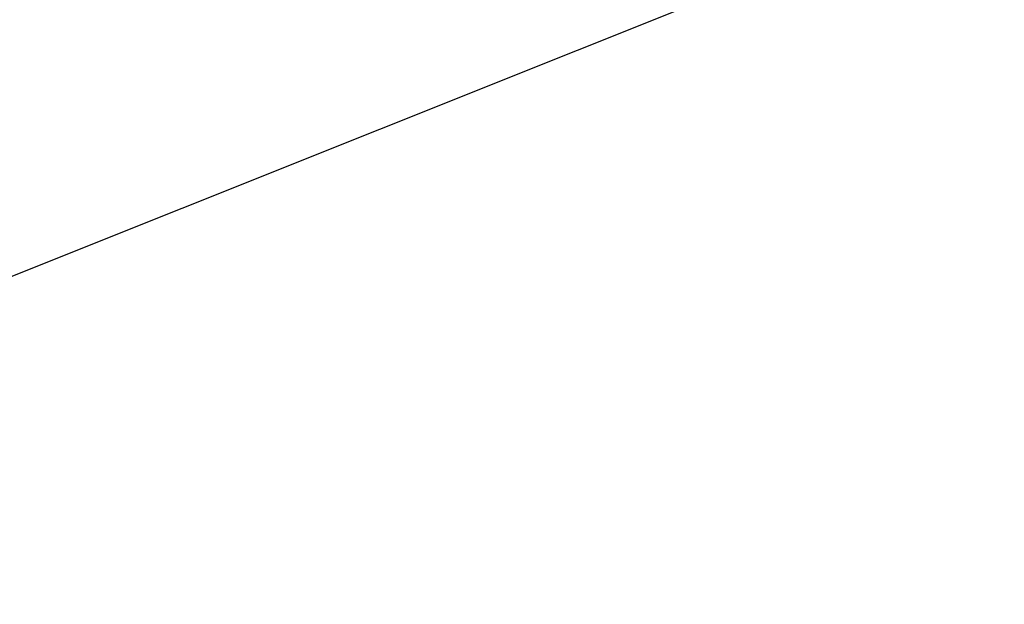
# Model space of a CAD drawing. Header units: metres. Extents: x 152057 to 155740, y 463538 to 465228.
# Tile 19 of 65: x 152577 to 152761, y 463846 to 463956. Entities that reach past the tile are written whole.
import ezdxf

# ---------------------------------------------------------------- set-up
doc = ezdxf.new("R2010")
doc.units = ezdxf.units.M
doc.layers.add('-DR-alg-kader', color=3, linetype='Continuous', plot=False)
doc.layers.add('-DR-v-vh-arc-asfalt opbreken', color=252, linetype='Continuous', lineweight=9)

msp = doc.modelspace()

# ---------------------------------------------------------------- hatches: boundary and pattern name
at = {"layer": '-DR-v-vh-arc-asfalt opbreken'}
h = msp.add_hatch(dxfattribs=at)
h.set_pattern_fill('AVH-ASFALT_LAAG1-D', color=256, scale=20, angle=90, pattern_type=2)
h.set_pattern_definition([(171.78165377, (121881.1329, 951214.3527), (-0.0857675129, -0.59383830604), []), (231.78165377, (121881.1329, 951214.3527), (0.4713953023, -0.37119599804), [])])
edge = h.paths.add_edge_path()
edge.add_line((152615.34, 463981.52), (152624.7, 463983.64))
edge.add_arc((152621.17, 463999.19), 15.95, 282.766, 292.0543)
edge.add_line((152627.16, 463984.41), (152638.02, 463988.81))
edge.add_line((152638.02, 463988.81), (152651.9, 463994.07))
edge.add_line((152651.9, 463994.07), (152656.74, 463995.66))
edge.add_arc((152641.75, 464041.21), 47.95, 288.2249, 296.882)
edge.add_line((152663.43, 463998.44), (152667.56, 464000.53))
edge.add_line((152667.56, 464000.53), (152667.02, 464001.57))
edge.add_line((152667.02, 464001.57), (152661.4, 463998.47))
edge.add_line((152661.4, 463998.47), (152660.55, 463998.05))
edge.add_line((152660.55, 463998.05), (152659.29, 463997.54))
edge.add_line((152659.29, 463997.54), (152654.59, 463995.87))
edge.add_line((152654.59, 463995.87), (152646.47, 463992.92))
edge.add_line((152646.47, 463992.92), (152637.31, 463989.36))
edge.add_line((152637.31, 463989.36), (152624.98, 463984.45))
edge.add_line((152624.98, 463984.45), (152624.57, 463984.38))
edge.add_line((152624.57, 463984.38), (152613.65, 463981.98))
edge.add_line((152613.65, 463981.98), (152611.11, 463981.31))
edge.add_line((152611.11, 463981.31), (152609.42, 463980.74))
edge.add_line((152609.42, 463980.74), (152603.68, 463978.19))
edge.add_line((152603.68, 463978.19), (152597.99, 463975.54))
edge.add_line((152597.99, 463975.54), (152593.51, 463973.4))
edge.add_line((152593.51, 463973.4), (152583.79, 463968.87))
edge.add_line((152583.79, 463968.87), (152571.05, 463962.68))
edge.add_line((152571.05, 463962.68), (152558.8, 463956.5))
edge.add_line((152558.8, 463956.5), (152546.34, 463949.93))
edge.add_line((152546.34, 463949.93), (152534.34, 463943.37))
edge.add_line((152534.34, 463943.37), (152522.26, 463936.51))
edge.add_line((152522.26, 463936.51), (152522.12, 463936.42))
edge.add_line((152522.12, 463936.42), (152523.68, 463933.71))
edge.add_line((152523.68, 463933.71), (152524.1, 463933.98))
edge.add_line((152524.1, 463933.98), (152530.78, 463937.59))
edge.add_line((152530.78, 463937.59), (152540.98, 463943.84))
edge.add_line((152540.98, 463943.84), (152551.42, 463949.5))
edge.add_line((152551.42, 463949.5), (152559.18, 463953.57))
edge.add_line((152559.18, 463953.57), (152569.12, 463958.57))
edge.add_line((152569.12, 463958.57), (152576.88, 463962.4))
edge.add_line((152576.88, 463962.4), (152589.69, 463968.48))
edge.add_line((152589.69, 463968.48), (152598.45, 463972.58))
edge.add_line((152598.45, 463972.58), (152604.53, 463975.42))
edge.add_line((152604.53, 463975.42), (152611.91, 463978.54))
edge.add_line((152611.91, 463978.54), (152613.85, 463979.1))
edge.add_line((152613.85, 463979.1), (152615.82, 463979.52))
edge.add_line((152615.82, 463979.52), (152615.34, 463981.52))

# ---------------------------------------------------------------- linework, layer by layer
at = {"layer": '-DR-alg-kader'}
msp.add_lwpolyline([(152866.93, 464024.17), (152421.66, 463846.24), (152381.96, 463945.6), (152827.22, 464123.53)], close=True, dxfattribs=at)

doc.saveas('drawing.dxf')
